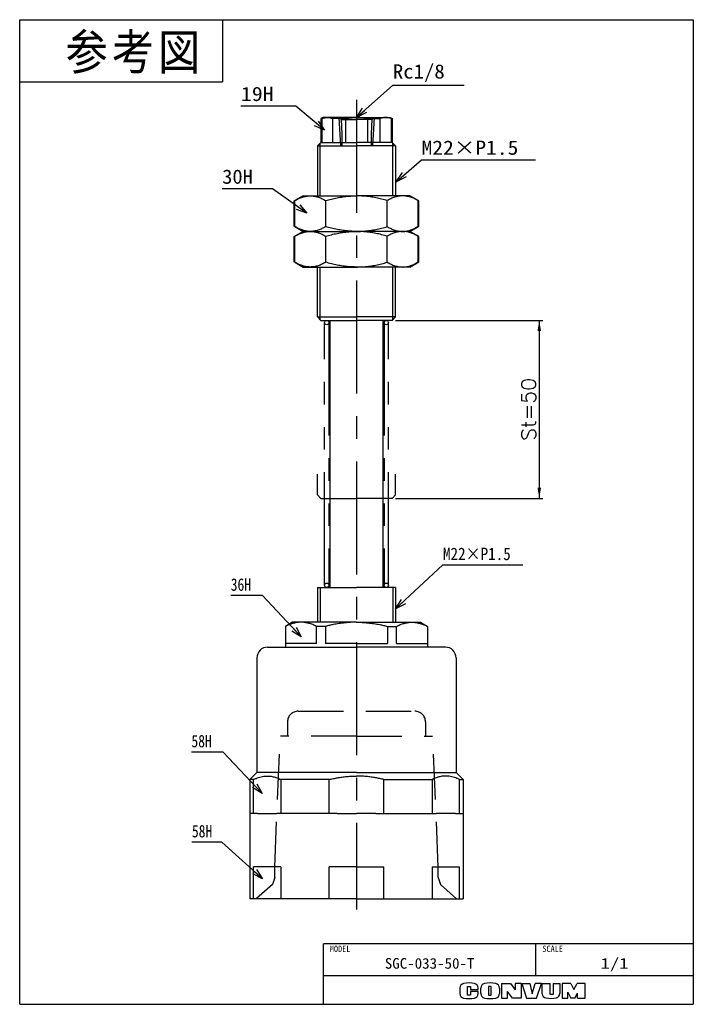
# Model space of a CAD drawing. Extents: x 0 to 189, y 0 to 277.
import ezdxf

# ---------------------------------------------------------------- set-up
doc = ezdxf.new("R2010")
doc.units = 0
for name, pattern in [('CENTER', [50.8, 31.75, -6.35, 6.35, -6.35]), ('DASHED', [19.05, 12.7, -6.35]), ('PHANTOM', [63.5, 31.75, -6.35, 6.35, -6.35, 6.35, -6.35])]:
    doc.linetypes.add(name, pattern=pattern)
doc.layers.get('0').update_dxf_attribs({"linetype": 'CONTINUOUS'})
doc.layers.get('DEFPOINTS').update_dxf_attribs({"linetype": 'CONTINUOUS'})
doc.styles.add('MX_DIMTXSTY_2', font='txt.sh', dxfattribs={"width": 1.05, "bigfont": 'extfont'})
doc.styles.add('MX_NOTE_STANDARD', font='txt.sh', dxfattribs={"bigfont": 'extfont'})
doc.dimstyles.new('MXDIMSTYLE', dxfattribs={"dimtxt": 2.5, "dimasz": 2.5, "dimexe": 1, "dimexo": 1, "dimgap": 1, "dimtad": 1, "dimdsep": 46, "dimtxsty": 'MX_NOTE_STANDARD', "dimblk1": 'OPEN30', "dimblk2": 'OPEN30', "dimsah": 1, "dimcen": 2.5, "dimadec": 0, "dimazin": 0, "dimtfac": 1, "dimtmove": 0, "dimatfit": 3, "dimldrblk": 'OPEN30', "dimfxl": 1, "dimtzin": 0, "dimarcsym": 0})

# ---------------------------------------------------------------- blocks, each defined once
blk = doc.blocks.new('*D1')
at = {"color": 22, "linetype": 'CONTINUOUS'}
for p, q in [((105.678668, 192.140655), (147.054679, 192.140655)), ((146.054679, 192.140655), (146.054679, 142.140655)), ((105.678668, 142.140655), (147.054679, 142.140655))]:
    blk.add_line(p, q, dxfattribs=at)
for points in [[(145.554678, 189.140655), (146.55468, 189.140655), (146.054679, 192.140655)], [(146.55468, 145.140655), (145.554678, 145.140655), (146.054679, 142.140655)]]:
    blk.add_solid(points, dxfattribs=at)
at = {"layer": 'DEFPOINTS', "color": 0, "linetype": 'CONTINUOUS'}
for p in [(104.678668, 192.140655), (104.678668, 142.140655), (146.054679, 142.140655)]:
    blk.add_point(p, dxfattribs=at)
at = {"color": 22, "linetype": 'CONTINUOUS', "insert": (143.054679, 167.140655), "char_height": 4, "attachment_point": 5, "rotation": 90, "line_spacing_factor": 0.72, "style": 'MX_DIMTXSTY_2'}
blk.add_mtext('\\A1;St=50', dxfattribs=at)
blk = doc.blocks.new('_OPEN30')
at = {"color": 0, "linetype": 'ByBlock', "lineweight": -2}
for p, q in [((-1, 0.267949), (0, 0)), ((0, 0), (-1, -0.267949)), ((0, 0), (-1, 0))]:
    blk.add_line(p, q, dxfattribs=at)

msp = doc.modelspace()

# ---------------------------------------------------------------- linework, layer by layer
at = {"color": 150, "linetype": 'CONTINUOUS'}
for p, q in [((0, 0), (0, 276.625)), ((0, 276.625), (189.357, 276.625)), ((57, 276.625), (57, 259.125)), ((189.357, 276.625), (189.357, 0)), ((0, 259.125), (57, 259.125)), ((0, 0), (189.357, 0))]:
    msp.add_line(p, q, dxfattribs=at)
at = {"color": 7, "linetype": 'CENTER'}
msp.add_line((94.679, 254.141), (94.679, 26.644), dxfattribs=at)
at = {"color": 254, "linetype": 'CONTINUOUS'}
for p, q in [((85.179, 249.141), (84.679, 248.852)), ((86.451, 249.141), (85.179, 249.141)), ((94.679, 249.141), (86.451, 249.141)), ((94.679, 249.141), (102.906, 249.141)), ((102.906, 249.141), (104.179, 249.141)), ((104.179, 249.141), (104.679, 248.852)), ((84.679, 248.852), (84.679, 242.141)), ((84.89, 248.852), (84.679, 248.852)), ((84.89, 248.852), (84.89, 242.141)), ((88.013, 242.141), (88.013, 248.852)), ((91.556, 248.852), (88.013, 248.852)), ((91.556, 248.852), (91.556, 242.141)), ((97.801, 248.852), (101.345, 248.852)), ((97.801, 248.852), (97.801, 242.141)), ((101.345, 242.141), (101.345, 248.852)), ((104.467, 248.852), (104.467, 242.141)), ((104.467, 248.852), (104.679, 248.852)), ((104.679, 248.852), (104.679, 242.141)), ((83.679, 241.141), (84.679, 242.141)), ((83.679, 241.141), (83.679, 227.141)), ((83.679, 241.141), (94.679, 241.141)), ((84.679, 242.141), (84.89, 242.141)), ((84.679, 242.141), (94.679, 242.141)), ((84.89, 242.141), (88.013, 242.141)), ((86.179, 242.141), (87.279, 242.141)), ((88.013, 242.141), (91.556, 242.141)), ((91.556, 242.141), (94.679, 242.141)), ((104.679, 242.141), (94.679, 242.141)), ((97.801, 242.141), (94.679, 242.141)), ((105.679, 241.141), (94.679, 241.141)), ((101.345, 242.141), (97.801, 242.141)), ((104.467, 242.141), (101.345, 242.141)), ((103.179, 242.141), (102.079, 242.141)), ((104.679, 242.141), (104.467, 242.141)), ((105.679, 241.141), (104.679, 242.141)), ((105.679, 241.141), (105.679, 227.141)), ((77.179, 225.697), (79.679, 227.141)), ((79.679, 227.141), (77.358, 225.801)), ((79.679, 227.141), (81.688, 227.141)), ((79.679, 227.141), (83.991, 227.141)), ((81.688, 227.141), (94.679, 227.141)), ((107.669, 227.141), (94.679, 227.141)), ((109.679, 227.141), (105.367, 227.141)), ((109.679, 227.141), (107.669, 227.141)), ((112.179, 225.697), (109.679, 227.141)), ((109.679, 227.141), (111.999, 225.801)), ((77.179, 218.584), (77.179, 225.697)), ((77.358, 218.48), (77.358, 225.801)), ((86.018, 218.48), (86.018, 225.801)), ((103.339, 218.48), (103.339, 225.801)), ((111.999, 218.48), (111.999, 225.801)), ((112.179, 218.584), (112.179, 225.697)), ((79.679, 217.141), (77.179, 218.584)), ((109.679, 217.141), (112.179, 218.584)), ((77.179, 215.697), (79.679, 217.141)), ((77.358, 218.48), (79.679, 217.141)), ((79.679, 217.141), (77.358, 215.801)), ((77.358, 208.48), (77.358, 215.801)), ((79.679, 217.141), (81.688, 217.141)), ((79.679, 217.141), (81.688, 217.141)), ((79.679, 217.141), (94.679, 217.141)), ((79.679, 217.141), (83.991, 217.141)), ((79.679, 217.141), (83.991, 217.141)), ((81.688, 217.141), (94.679, 217.141)), ((81.688, 217.141), (94.679, 217.141)), ((86.018, 208.48), (86.018, 215.801)), ((107.669, 217.141), (94.679, 217.141)), ((107.669, 217.141), (94.679, 217.141)), ((109.679, 217.141), (94.679, 217.141)), ((103.339, 208.48), (103.339, 215.801)), ((109.679, 217.141), (105.367, 217.141)), ((109.679, 217.141), (105.367, 217.141)), ((109.679, 217.141), (107.669, 217.141)), ((109.679, 217.141), (107.669, 217.141)), ((111.999, 218.48), (109.679, 217.141)), ((112.179, 215.697), (109.679, 217.141)), ((109.679, 217.141), (111.999, 215.801)), ((111.999, 208.48), (111.999, 215.801)), ((77.179, 208.584), (77.179, 215.697)), ((112.179, 208.584), (112.179, 215.697)), ((79.679, 207.141), (77.179, 208.584)), ((77.358, 208.48), (79.679, 207.141)), ((109.679, 207.141), (112.179, 208.584)), ((111.999, 208.48), (109.679, 207.141)), ((79.679, 207.141), (81.688, 207.141)), ((79.679, 207.141), (83.991, 207.141)), ((81.688, 207.141), (94.679, 207.141)), ((83.679, 193.141), (83.679, 207.141)), ((107.669, 207.141), (94.679, 207.141)), ((109.679, 207.141), (105.367, 207.141)), ((105.679, 193.141), (105.679, 207.141)), ((109.679, 207.141), (107.669, 207.141)), ((83.679, 193.141), (84.679, 192.141)), ((83.679, 193.141), (94.679, 193.141)), ((84.679, 192.141), (94.679, 192.141)), ((86.179, 192.141), (87.179, 192.141)), ((87.179, 192.141), (87.179, 155.073)), ((105.679, 193.141), (94.679, 193.141)), ((104.679, 192.141), (94.679, 192.141)), ((103.179, 192.141), (102.179, 192.141)), ((102.179, 117.141), (102.179, 192.141)), ((105.679, 193.141), (104.679, 192.141)), ((87.179, 155.073), (87.179, 117.141)), ((83.679, 117.141), (94.679, 117.141)), ((83.679, 117.141), (83.679, 107.341)), ((84.679, 117.141), (94.679, 117.141)), ((104.679, 117.141), (94.679, 117.141)), ((105.679, 117.141), (94.679, 117.141)), ((104.679, 117.141), (94.679, 117.141)), ((105.679, 117.141), (105.679, 107.341)), ((76.679, 107.341), (74.679, 106.186)), ((74.731, 106.186), (74.679, 106.186)), ((74.679, 106.186), (74.679, 100.341)), ((74.731, 106.186), (74.731, 101.341)), ((79.09, 107.341), (76.679, 107.341)), ((94.679, 107.341), (79.09, 107.341)), ((85.961, 106.186), (83.449, 106.186)), ((83.449, 101.341), (83.449, 106.186)), ((85.961, 106.186), (85.961, 101.341)), ((94.679, 107.341), (110.267, 107.341)), ((103.396, 106.186), (105.908, 106.186)), ((103.396, 106.186), (103.396, 101.341)), ((105.908, 101.341), (105.908, 106.186)), ((110.267, 107.341), (112.679, 107.341)), ((112.679, 107.341), (114.679, 106.186)), ((114.626, 106.186), (114.679, 106.186)), ((114.626, 106.186), (114.626, 101.341)), ((114.679, 106.186), (114.679, 100.341)), ((69.679, 100.341), (94.679, 100.341)), ((83.449, 101.341), (74.731, 101.341)), ((94.679, 101.341), (85.961, 101.341)), ((94.679, 101.341), (103.396, 101.341)), ((119.679, 100.341), (94.679, 100.341)), ((105.908, 101.341), (114.626, 101.341)), ((66.679, 97.341), (66.679, 65.141)), ((122.679, 97.341), (122.679, 65.141)), ((94.624, 92.346), (94.679, 92.344)), ((94.733, 92.346), (94.679, 92.344)), ((66.679, 65.141), (64.679, 63.141)), ((94.679, 65.141), (66.679, 65.141)), ((94.679, 65.141), (122.679, 65.141)), ((122.679, 65.141), (124.679, 63.141)), ((64.679, 63.141), (64.679, 53.641)), ((65.723, 63.141), (64.679, 63.141)), ((65.723, 53.641), (65.723, 63.141)), ((73.405, 63.141), (73.405, 53.641)), ((86.998, 63.141), (73.405, 63.141)), ((86.998, 53.641), (86.998, 63.141)), ((102.36, 63.141), (115.953, 63.141)), ((102.36, 53.641), (102.36, 63.141)), ((115.953, 63.141), (115.953, 53.641)), ((123.634, 63.141), (124.679, 63.141)), ((123.634, 53.641), (123.634, 63.141)), ((124.679, 63.141), (124.679, 53.641)), ((66.359, 53.641), (64.679, 53.641)), ((64.679, 53.641), (64.679, 29.641)), ((66.86, 53.641), (66.359, 53.641)), ((66.86, 53.641), (72.268, 53.641)), ((72.769, 53.641), (72.268, 53.641)), ((88.269, 53.641), (72.769, 53.641)), ((89.27, 53.641), (88.269, 53.641)), ((89.27, 53.641), (94.679, 53.641)), ((100.087, 53.641), (94.679, 53.641)), ((100.087, 53.641), (101.089, 53.641)), ((101.089, 53.641), (116.588, 53.641)), ((116.588, 53.641), (117.089, 53.641)), ((122.498, 53.641), (117.089, 53.641)), ((122.498, 53.641), (122.998, 53.641)), ((122.998, 53.641), (124.679, 53.641)), ((124.679, 53.641), (124.679, 29.641)), ((65.723, 29.641), (65.723, 38.641)), ((73.405, 38.641), (65.723, 38.641)), ((73.405, 38.641), (73.405, 29.641)), ((94.679, 38.641), (86.998, 38.641)), ((86.998, 29.641), (86.998, 38.641)), ((94.679, 38.641), (102.36, 38.641)), ((102.36, 29.641), (102.36, 38.641)), ((115.953, 38.641), (115.953, 29.641)), ((115.953, 38.641), (123.634, 38.641)), ((123.634, 29.641), (123.634, 38.641)), ((94.679, 29.641), (64.679, 29.641)), ((94.679, 29.641), (124.679, 29.641))]:
    msp.add_line(p, q, dxfattribs=at)
at = {"color": 7, "linetype": 'DASHED'}
for p, q in [((90.369, 248.541), (89.704, 249.141)), ((89.738, 249.141), (90.157, 241.141)), ((98.988, 248.541), (99.653, 249.141)), ((99.619, 249.141), (99.2, 241.141)), ((90.369, 248.541), (94.679, 248.541)), ((90.369, 248.541), (90.579, 244.549)), ((98.988, 248.541), (94.679, 248.541)), ((98.988, 248.541), (98.779, 244.549)), ((90.579, 244.549), (90.579, 241.141)), ((98.779, 244.549), (98.779, 241.141)), ((99.2, 241.141), (94.679, 241.141))]:
    msp.add_line(p, q, dxfattribs=at)
at = {"color": 7, "linetype": 'CONTINUOUS'}
for p, q in [((84.479, 227.141), (84.479, 241.941)), ((104.879, 227.141), (104.879, 241.941)), ((84.479, 192.341), (84.479, 207.141)), ((104.879, 192.341), (104.879, 207.141)), ((84.491, 117.141), (84.491, 107.341)), ((104.867, 117.141), (104.867, 107.341))]:
    msp.add_line(p, q, dxfattribs=at)
at = {"color": 7, "linetype": 'PHANTOM'}
for p, q in [((85.729, 117.741), (85.729, 191.541)), ((86.929, 191.541), (86.929, 117.741)), ((102.429, 191.541), (102.429, 117.741)), ((103.629, 117.741), (103.629, 191.541)), ((83.679, 143.141), (83.679, 148.987)), ((105.679, 143.141), (105.679, 148.987)), ((83.679, 143.141), (84.679, 142.141)), ((84.679, 142.141), (94.679, 142.141)), ((104.679, 142.141), (94.679, 142.141)), ((105.679, 143.141), (104.679, 142.141))]:
    msp.add_line(p, q, dxfattribs=at)
at = {"color": 254, "linetype": 'DASHED'}
for p, q in [((78.279, 82.344), (111.079, 82.344)), ((75.279, 79.344), (75.279, 75.344)), ((114.079, 79.344), (114.079, 75.344)), ((71.679, 38.544), (73.279, 75.344)), ((94.679, 75.344), (73.279, 75.344)), ((94.679, 75.344), (116.079, 75.344)), ((117.679, 38.544), (116.079, 75.344)), ((71.679, 35.644), (71.679, 38.544)), ((117.679, 35.644), (117.679, 38.544)), ((71.079, 33.644), (66.614, 29.718)), ((71.679, 35.644), (71.079, 33.644)), ((71.679, 35.644), (71.079, 33.644)), ((117.679, 35.644), (118.279, 33.644)), ((117.679, 35.644), (118.279, 33.644)), ((118.279, 33.644), (122.832, 29.641))]:
    msp.add_line(p, q, dxfattribs=at)
at = {"color": 255, "linetype": 'CONTINUOUS'}
for p, q in [((189.357, 17), (85.357, 17)), ((85.357, 0), (85.357, 17)), ((145.106, 8), (145.106, 17)), ((189.357, 8), (85.357, 8))]:
    msp.add_line(p, q, dxfattribs=at)
at = {"color": 220, "linetype": 'CONTINUOUS'}
for p, q in [((135.457, 5.892), (135.457, 1.712)), ((135.457, 5.892), (137.957, 5.892)), ((137.957, 5.892), (139.257, 4.081)), ((140.957, 5.892), (139.257, 5.892)), ((139.257, 5.892), (139.257, 4.081)), ((140.957, 5.892), (140.957, 1.712)), ((141.137, 5.892), (142.507, 1.712)), ((141.137, 5.892), (143.387, 5.892)), ((143.387, 5.892), (144.057, 2.912)), ((144.057, 2.912), (144.857, 5.892)), ((146.657, 5.892), (144.857, 5.892)), ((145.257, 1.712), (146.657, 5.892)), ((146.907, 2.963), (146.907, 5.892)), ((146.907, 5.892), (149.157, 5.892)), ((149.157, 2.712), (149.157, 5.892)), ((149.937, 5.892), (151.807, 5.892)), ((149.937, 5.892), (149.937, 2.712)), ((151.807, 5.892), (151.807, 3.012)), ((152.487, 5.892), (152.487, 1.712)), ((154.957, 5.892), (152.487, 5.892)), ((154.957, 5.892), (155.777, 4.192)), ((155.777, 4.192), (156.717, 5.892)), ((158.957, 5.892), (156.717, 5.892)), ((158.957, 1.712), (158.957, 5.892)), ((123.757, 4.585), (123.757, 3.019)), ((125.907, 5.042), (126.757, 5.042)), ((125.907, 2.592), (125.907, 5.042)), ((126.757, 5.042), (126.757, 4.162)), ((126.757, 4.162), (128.857, 4.162)), ((128.857, 3.592), (126.757, 3.592)), ((126.757, 3.592), (126.757, 2.592)), ((128.857, 4.162), (128.857, 4.585)), ((128.857, 3.019), (128.857, 3.592)), ((129.607, 3.033), (129.607, 4.571)), ((132.557, 5.042), (131.807, 5.042)), ((131.807, 5.042), (131.807, 2.592)), ((132.557, 2.592), (132.557, 5.042)), ((134.837, 4.571), (134.837, 3.033)), ((138.537, 1.712), (137.137, 3.612)), ((137.137, 1.712), (137.137, 3.612)), ((154.047, 3.366), (154.957, 1.712)), ((154.047, 1.712), (154.047, 3.366)), ((156.057, 1.712), (156.807, 3.162)), ((156.807, 1.712), (156.807, 3.162)), ((126.757, 2.592), (125.907, 2.592)), ((131.807, 2.592), (132.557, 2.592)), ((135.457, 1.712), (137.137, 1.712)), ((140.957, 1.712), (138.537, 1.712)), ((142.507, 1.712), (145.257, 1.712)), ((149.937, 2.712), (149.157, 2.712)), ((152.487, 1.712), (154.077, 1.712)), ((156.057, 1.712), (154.957, 1.712)), ((156.807, 1.712), (158.957, 1.712))]:
    msp.add_line(p, q, dxfattribs=at)
at = {"color": 254, "linetype": 'CONTINUOUS'}
for centre in [(86.329, 191.541), (103.029, 191.541), (86.329, 117.741), (103.029, 117.741)]:
    msp.add_circle(centre, 0.6, dxfattribs=at)
for centre, start, end in [((69.679, 97.341), 90, 180), ((119.679, 97.341), 360, 90)]:
    msp.add_arc(centre, 3, start, end, dxfattribs=at)
at = {"color": 254, "linetype": 'DASHED'}
for centre, start, end in [((78.279, 79.344), 90, 180), ((111.079, 79.344), 0, 90)]:
    msp.add_arc(centre, 3, start, end, dxfattribs=at)
at = {"color": 220, "linetype": 'CONTINUOUS'}
for centre, radius, start, end in [((125.057, 4.585), 1.3, 101.63129, 180), ((126.307, -1.488), 7.5, 78.36871, 101.63129), ((127.557, 4.585), 1.3, 0, 78.36871), ((130.907, 4.571), 1.3, 102.24526, 180), ((132.222, -1.488), 7.5, 77.75474, 102.24526), ((133.537, 4.571), 1.3, 0, 77.75474), ((125.057, 3.019), 1.3, 180, 258.36871), ((127.557, 3.019), 1.3, 281.63129, 0), ((130.907, 3.033), 1.3, 180, 257.75474), ((133.537, 3.033), 1.3, 282.24526, 0), ((148.107, 2.963), 1.2, 180, 259.7657), ((150.607, 3.012), 1.2, 282.47578, 0), ((126.307, 9.092), 7.5, 258.36871, 281.63129), ((132.222, 9.092), 7.5, 257.75474, 282.24526), ((149.236, 9.212), 7.55, 259.7657, 282.47578)]:
    msp.add_arc(centre, radius, start, end, dxfattribs=at)
at = {"color": 254, "linetype": 'CONTINUOUS'}
for points, start_tangent, end_tangent in [([(84.89, 248.852), (85.276, 248.975), (85.665, 249.066), (86.057, 249.122), (86.451, 249.141)], (0.9396204, 0.3422186), (0.9999991, 0.001318)), ([(86.451, 249.141), (86.739, 249.131), (87.026, 249.101), (87.601, 248.982), (88.013, 248.852)], (0.9999999, -0.0005216), (0.9392665, -0.3431886)), ([(91.556, 248.852), (92.233, 248.962), (92.84, 249.039), (93.449, 249.095), (94.063, 249.129), (94.679, 249.141)], (0.9839936, 0.1782037), (1, 0.0001673)), ([(97.801, 248.852), (97.125, 248.962), (96.518, 249.039), (95.908, 249.095), (95.294, 249.129), (94.679, 249.141)], (-0.9839936, 0.1782037), (-1, 0.0001673)), ([(102.906, 249.141), (102.619, 249.131), (102.331, 249.101), (101.756, 248.982), (101.345, 248.852)], (-0.9999999, -0.0005216), (-0.9392665, -0.3431886)), ([(104.467, 248.852), (104.081, 248.975), (103.693, 249.066), (103.3, 249.122), (102.906, 249.141)], (-0.9396204, 0.3422186), (-0.9999991, 0.001318)), ([(77.358, 225.801), (77.882, 226.089), (78.41, 226.349), (78.943, 226.579), (79.48, 226.773), (80.027, 226.931), (80.577, 227.046), (81.132, 227.117), (81.688, 227.141)], (0.8648948, 0.5019531), (0.9999994, 0.0011321)), ([(81.688, 227.141), (81.996, 227.133), (82.501, 227.09), (83.004, 227.008), (83.509, 226.889), (84.011, 226.735), (84.516, 226.545), (85.019, 226.325), (85.521, 226.076), (86.018, 225.801)], (1, -0.0002309), (0.8650082, -0.5017577)), ([(86.018, 225.801), (87.612, 226.228), (88.417, 226.416), (89.226, 226.586), (90.044, 226.737), (90.867, 226.865), (91.695, 226.971), (92.526, 227.052), (93.6, 227.118), (94.679, 227.141)], (0.9603183, 0.2789064), (1, 0.0002277)), ([(103.339, 225.801), (101.745, 226.228), (100.94, 226.416), (100.131, 226.586), (99.313, 226.737), (98.491, 226.865), (97.662, 226.971), (96.832, 227.052), (95.757, 227.118), (94.679, 227.141)], (-0.9603183, 0.2789064), (-1, 0.0002277)), ([(107.669, 227.141), (107.361, 227.133), (106.856, 227.09), (106.353, 227.008), (105.849, 226.889), (105.347, 226.735), (104.841, 226.545), (104.338, 226.325), (103.837, 226.076), (103.339, 225.801)], (-1, -0.0002309), (-0.8650082, -0.5017577)), ([(111.999, 225.801), (111.475, 226.089), (110.947, 226.349), (110.414, 226.579), (109.878, 226.773), (109.331, 226.931), (108.781, 227.046), (108.225, 227.117), (107.669, 227.141)], (-0.8648948, 0.5019531), (-0.9999994, 0.0011321)), ([(81.688, 217.141), (81.38, 217.148), (80.876, 217.191), (80.372, 217.273), (79.868, 217.392), (79.366, 217.546), (78.86, 217.736), (78.357, 217.956), (77.856, 218.206), (77.358, 218.48)], (-1, 0.0002309), (-0.8650082, 0.5017577)), ([(77.358, 215.801), (77.882, 216.089), (78.41, 216.349), (78.943, 216.579), (79.48, 216.773), (80.027, 216.931), (80.577, 217.046), (81.132, 217.117), (81.688, 217.141)], (0.8648948, 0.5019531), (0.9999994, 0.0011321)), ([(86.018, 218.48), (85.494, 218.192), (84.967, 217.932), (84.434, 217.703), (83.897, 217.508), (83.35, 217.351), (82.8, 217.235), (82.245, 217.164), (81.688, 217.141)], (-0.8648948, -0.5019531), (-0.9999994, -0.0011321)), ([(81.688, 217.141), (81.996, 217.133), (82.501, 217.09), (83.004, 217.008), (83.509, 216.889), (84.011, 216.735), (84.516, 216.545), (85.019, 216.325), (85.521, 216.076), (86.018, 215.801)], (1, -0.0002309), (0.8650082, -0.5017577)), ([(94.679, 217.141), (93.599, 217.163), (92.52, 217.23), (91.701, 217.31), (90.884, 217.413), (90.068, 217.541), (89.256, 217.689), (88.441, 217.86), (87.63, 218.049), (86.018, 218.48)], (-1, 0.0002289), (-0.9603087, 0.2789395)), ([(86.018, 215.801), (87.612, 216.228), (88.417, 216.416), (89.226, 216.586), (90.044, 216.737), (90.867, 216.865), (91.695, 216.971), (92.526, 217.052), (93.6, 217.118), (94.679, 217.141)], (0.9603183, 0.2789064), (1, 0.0002277)), ([(94.679, 217.141), (95.758, 217.163), (96.837, 217.23), (97.656, 217.31), (98.473, 217.413), (99.289, 217.541), (100.102, 217.689), (100.917, 217.86), (101.727, 218.049), (103.339, 218.48)], (1, 0.0002289), (0.9603087, 0.2789395)), ([(103.339, 215.801), (101.745, 216.228), (100.94, 216.416), (100.131, 216.586), (99.313, 216.737), (98.491, 216.865), (97.662, 216.971), (96.832, 217.052), (95.757, 217.118), (94.679, 217.141)], (-0.9603183, 0.2789064), (-1, 0.0002277)), ([(103.339, 218.48), (103.863, 218.192), (104.391, 217.932), (104.924, 217.703), (105.46, 217.508), (106.008, 217.351), (106.557, 217.235), (107.113, 217.164), (107.669, 217.141)], (0.8648948, -0.5019531), (0.9999994, -0.0011321)), ([(107.669, 217.141), (107.361, 217.133), (106.856, 217.09), (106.353, 217.008), (105.849, 216.889), (105.347, 216.735), (104.841, 216.545), (104.338, 216.325), (103.837, 216.076), (103.339, 215.801)], (-1, -0.0002309), (-0.8650082, -0.5017577)), ([(107.669, 217.141), (107.977, 217.148), (108.482, 217.191), (108.985, 217.273), (109.489, 217.392), (109.991, 217.546), (110.497, 217.736), (111, 217.956), (111.501, 218.206), (111.999, 218.48)], (1, 0.0002309), (0.8650082, 0.5017577)), ([(111.999, 215.801), (111.475, 216.089), (110.947, 216.349), (110.414, 216.579), (109.878, 216.773), (109.331, 216.931), (108.781, 217.046), (108.225, 217.117), (107.669, 217.141)], (-0.8648948, 0.5019531), (-0.9999994, 0.0011321)), ([(81.688, 207.141), (81.38, 207.148), (80.876, 207.191), (80.372, 207.273), (79.868, 207.392), (79.366, 207.546), (78.86, 207.736), (78.357, 207.956), (77.856, 208.206), (77.358, 208.48)], (-1, 0.0002309), (-0.8650082, 0.5017577)), ([(86.018, 208.48), (85.494, 208.192), (84.967, 207.932), (84.434, 207.703), (83.897, 207.508), (83.35, 207.351), (82.8, 207.235), (82.245, 207.164), (81.688, 207.141)], (-0.8648948, -0.5019531), (-0.9999994, -0.0011321)), ([(94.679, 207.141), (93.599, 207.163), (92.52, 207.23), (91.701, 207.31), (90.884, 207.413), (90.068, 207.541), (89.256, 207.689), (88.441, 207.86), (87.63, 208.049), (86.018, 208.48)], (-1, 0.0002289), (-0.9603087, 0.2789395)), ([(94.679, 207.141), (95.758, 207.163), (96.837, 207.23), (97.656, 207.31), (98.473, 207.413), (99.289, 207.541), (100.102, 207.689), (100.917, 207.86), (101.727, 208.049), (103.339, 208.48)], (1, 0.0002289), (0.9603087, 0.2789395)), ([(103.339, 208.48), (103.863, 208.192), (104.391, 207.932), (104.924, 207.703), (105.46, 207.508), (106.008, 207.351), (106.557, 207.235), (107.113, 207.164), (107.669, 207.141)], (0.8648948, -0.5019531), (0.9999994, -0.0011321)), ([(107.669, 207.141), (107.977, 207.148), (108.482, 207.191), (108.985, 207.273), (109.489, 207.392), (109.991, 207.546), (110.497, 207.736), (111, 207.956), (111.501, 208.206), (111.999, 208.48)], (1, 0.0002309), (0.8650082, 0.5017577)), ([(79.09, 107.341), (78.575, 107.324), (78.06, 107.273), (77.641, 107.207), (77.224, 107.12), (76.806, 107.011), (76.391, 106.883), (75.558, 106.569), (74.731, 106.186)], (-0.9999999, -0.0004426), (-0.8912825, -0.4534485)), ([(83.449, 106.186), (82.918, 106.44), (82.384, 106.667), (81.845, 106.865), (81.303, 107.031), (80.754, 107.165), (80.202, 107.262), (79.646, 107.321), (79.09, 107.341)], (-0.892441, 0.4511642), (-0.9999998, 0.0006628)), ([(94.679, 107.341), (93.863, 107.33), (93.048, 107.298), (92.232, 107.245), (91.418, 107.171), (90.599, 107.077), (89.783, 106.963), (88.157, 106.68), (87.056, 106.447), (85.961, 106.186)], (-1, -0.0000796), (-0.9695861, -0.2447505)), ([(94.679, 107.341), (95.494, 107.33), (96.309, 107.298), (97.125, 107.245), (97.94, 107.171), (98.758, 107.077), (99.574, 106.963), (101.201, 106.68), (102.301, 106.447), (103.396, 106.186)], (1, -0.0000796), (0.9695861, -0.2447505)), ([(105.908, 106.186), (106.439, 106.44), (106.974, 106.667), (107.513, 106.865), (108.054, 107.031), (108.604, 107.165), (109.155, 107.262), (109.711, 107.321), (110.267, 107.341)], (0.892441, 0.4511642), (0.9999998, 0.0006628)), ([(110.267, 107.341), (110.782, 107.324), (111.297, 107.273), (111.716, 107.207), (112.133, 107.12), (112.551, 107.011), (112.967, 106.883), (113.799, 106.569), (114.626, 106.186)], (0.9999999, -0.0004426), (0.8912825, -0.4534485)), ([(65.723, 63.141), (66.438, 63.474), (67.16, 63.745), (67.887, 63.947), (68.634, 64.081), (69.383, 64.138), (70.133, 64.118), (70.681, 64.055), (71.228, 63.95), (71.772, 63.806), (72.32, 63.621), (72.864, 63.399), (73.405, 63.141)], (0.8887158, 0.4584585), (0.8892668, -0.4573888)), ([(86.998, 63.141), (88.168, 63.419), (89.348, 63.655), (90.535, 63.846), (91.96, 64.013), (93.392, 64.112), (94.679, 64.141)], (0.9686239, 0.248531), (1, 0.0000685)), ([(102.36, 63.141), (101.19, 63.419), (100.01, 63.655), (98.822, 63.846), (97.398, 64.013), (95.965, 64.112), (94.679, 64.141)], (-0.9686239, 0.248531), (-1, 0.0000685)), ([(123.634, 63.141), (122.919, 63.474), (122.197, 63.745), (121.47, 63.947), (120.723, 64.081), (119.974, 64.138), (119.224, 64.118), (118.676, 64.055), (118.129, 63.95), (117.585, 63.806), (117.037, 63.621), (116.493, 63.399), (115.953, 63.141)], (-0.8887158, 0.4584585), (-0.8892668, -0.4573888))]:
    msp.add_spline(points, degree=3, dxfattribs=dict(at, start_tangent=start_tangent, end_tangent=end_tangent))

# ---------------------------------------------------------------- texts
at = {"color": 7, "linetype": 'CONTINUOUS', "line_spacing_factor": 0.72}
for s, insert, char_height, attachment_point in [('\\T1.095;\\W0.913;\\A1;参考図', (12.893, 272.552), 10, 1), ('\\W1.071;\\A1;Rc1/8', (104.905, 261.596), 4, 4), ('\\W1.125;\\A1;19H', (62.2, 255.742), 4, 4), ('\\W1.111;\\A1;M22×P1.5', (112.97, 240.648), 4, 4), ('\\W1.059;\\A1;30H', (56.911, 232.503), 4, 4), ('\\W0.889;\\A1;M22×P1.5', (118.992, 126.526), 3.5, 4), ('\\W0.800;\\A1;36H', (59.327, 117.907), 3.5, 4), ('\\W0.800;\\A1;58H', (48.279, 73.924), 3.5, 4), ('\\W0.800;\\A1;58H', (48.415, 48.617), 3.5, 4), ('\\W0.800;\\A1;58H', (48.415, 48.617), 3.5, 4)]:
    msp.add_mtext(s, dxfattribs=dict(at, insert=insert, char_height=char_height, attachment_point=attachment_point))
at = {"color": 140, "linetype": 'CONTINUOUS', "attachment_point": 2}
for s, insert, char_height, line_spacing_factor in [('\\W0.944;\\A1;MODEL', (90.07, 16.495), 1.8, 0.6), ('\\W0.944;\\A1;SCALE', (149.819, 16.495), 1.8, 0.6), ('\\W1.029;\\A1;SGC-033-50-T', (115.232, 13), 3, 0.72), ('\\W1.286;\\A1;1/1', (167.232, 13), 3, 0.72)]:
    msp.add_mtext(s, dxfattribs=dict(at, insert=insert, char_height=char_height, line_spacing_factor=line_spacing_factor))

# ---------------------------------------------------------------- dimensions: what is measured, and where the dimension line sits
at = {"color": 22, "linetype": 'CONTINUOUS'}
dim = msp.add_linear_dim(base=(146.055, 142.141), p1=(104.679, 192.141), p2=(104.679, 142.141), angle=90, text='\\A1;St=<>', dimstyle='MXDIMSTYLE', override={"dimtxt": 4, "dimasz": 3, "dimtxsty": 'MX_DIMTXSTY_2', "dimtzin": 8}, dxfattribs=at)
dim.commit()
dim.dimension.update_dxf_attribs({"geometry": '*D1', "text_midpoint": (146.055, 167.141), "dimtype": 128})

# ---------------------------------------------------------------- leaders
at = {"color": 7, "linetype": 'CONTINUOUS'}
for points in [[(94.679, 249.141), (104.905, 258.196), (124.905, 258.196)], [(85.726, 245.545), (77.587, 252.342), (62.2, 252.342)], [(105.834, 231.09), (112.97, 237.248), (144.97, 237.248)], [(80.701, 222.257), (71.044, 229.103), (56.911, 229.103)], [(105.679, 111.106), (118.992, 123.426), (141.392, 123.426)], [(79.168, 103.216), (68.278, 114.807), (59.327, 114.807)], [(68.12, 59.233), (57.231, 70.824), (48.279, 70.824)], [(68.269, 35.257), (56.837, 45.517), (48.415, 45.517)], [(68.269, 35.257), (56.837, 45.517), (48.415, 45.517)]]:
    msp.add_leader(points, dimstyle='MXDIMSTYLE', override={"dimasz": 3}, dxfattribs=at)

doc.saveas('drawing.dxf')
